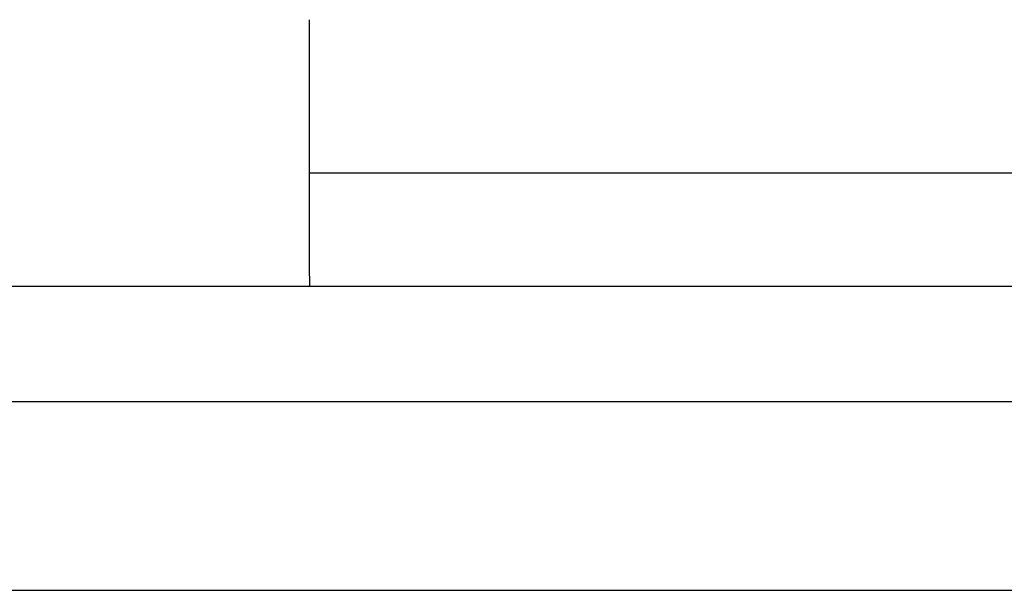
# Model space of a CAD drawing. Header units: inches. Extents: x 0 to 35.6, y 0 to 23.
# Tile 22 of 56: x 14.734 to 15.076, y 14.782 to 14.98. Entities that reach past the tile are written whole.
import ezdxf

# ---------------------------------------------------------------- set-up
doc = ezdxf.new("R2010")
doc.units = ezdxf.units.IN
doc.header["$LTSCALE"] = 1.957805
doc.header["$MEASUREMENT"] = 0
doc.layers.get('0').update_dxf_attribs({"linetype": 'CONTINUOUS'})

msp = doc.modelspace()

# ---------------------------------------------------------------- linework, layer by layer
at = {"color": 3, "linetype": 'Continuous'}
for p, q in [((14.8349, 14.89139), (14.8349, 14.98037)), ((14.8349, 14.92721), (15.8759, 14.92721))]:
    msp.add_line(p, q, dxfattribs=at)
at = {"color": 7, "linetype": 'Continuous'}
for p, q in [((14.8349, 14.89139), (14.8349, 14.88782)), ((9.17714, 14.88782), (15.24266, 14.88782)), ((8.42277, 14.84788), (15.99703, 14.84788)), ((8.43689, 14.7823), (15.98292, 14.7823))]:
    msp.add_line(p, q, dxfattribs=at)

doc.saveas('drawing.dxf')
